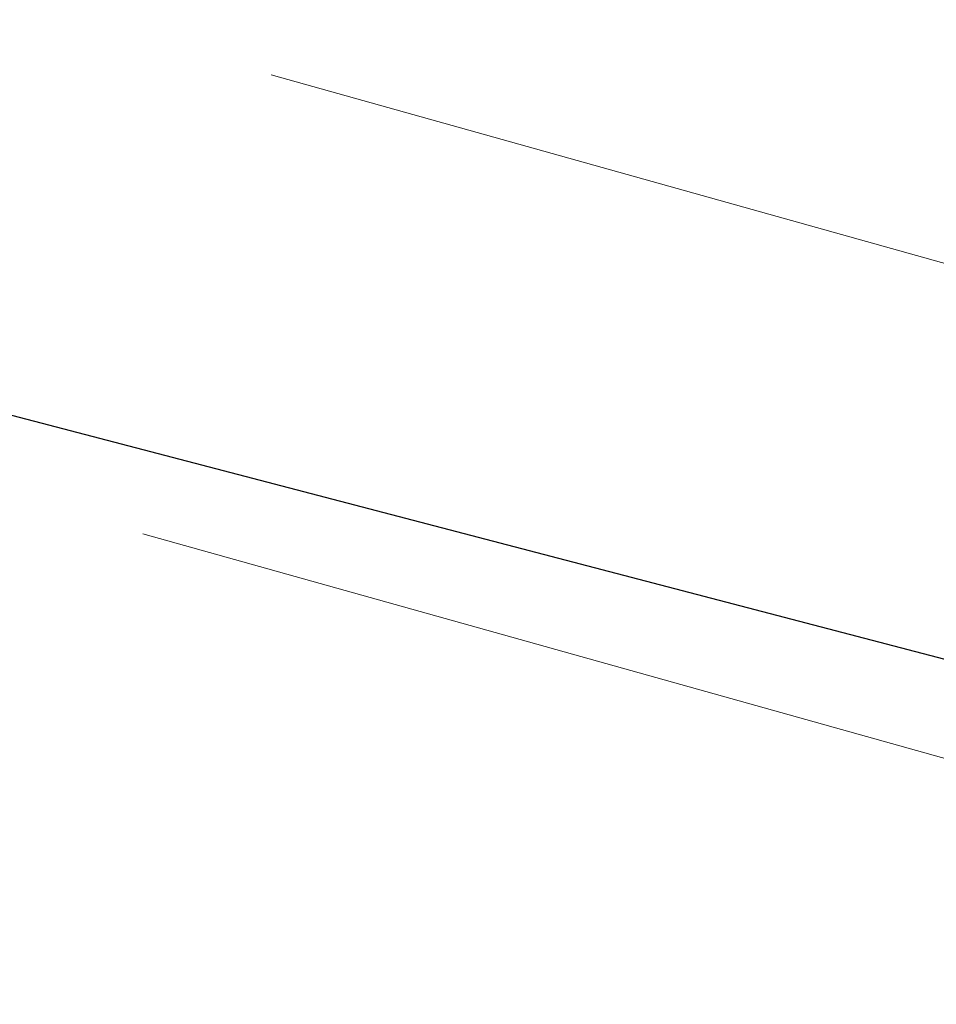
# Model space of a CAD drawing. Header units: metres. Extents: x -5203299 to 2078834, y 245743 to 5816291.
# Tile 58 of 256: x 366321.749 to 366322.244, y 5814086.009 to 5814086.541. Entities that reach past the tile are written whole.
import ezdxf

# ---------------------------------------------------------------- set-up
doc = ezdxf.new("R2010")
doc.units = ezdxf.units.M
doc.header["$LTSCALE"] = 0.5
doc.layers.add('30 -39 Baustelle- Fläche', color=7, linetype='Continuous', lineweight=15)
doc.layers.add('Keine', color=7, linetype='Continuous', lineweight=9)
doc.layers.add('99.04_Ausf Ketziner Str-S-Markierung-Hilfslinien', color=6, linetype='Continuous', lineweight=25, true_color=0xff00ff)

# ---------------------------------------------------------------- blocks, each defined once
blk = doc.blocks.new('_23-07-06_Massenplan_TB_Weiterführende Schule (3D)')
at = {"layer": '99.04_Ausf Ketziner Str-S-Markierung-Hilfslinien', "flags": 128}
blk.add_lwpolyline([(-275.39739, -118.24617), (-238.84213, -127.80706), (-238.84213, -127.80706, -0.015174), (-221.37814, -132.94561), (-221.37814, -132.94561), (-55.28937, -187.34239)], format="xyb", dxfattribs=at)
blk = doc.blocks.new('Gruppe-12208')
at = {"layer": 'Keine', "color": 7, "flags": 128}
for points in [[(-258.58645, -122.65054), (-270.91896, -119.19694)], [(-258.65591, -122.89855), (-270.98841, -119.44495)]]:
    blk.add_lwpolyline(points, dxfattribs=at)
blk = doc.blocks.new('Gruppe-12226')
at = {"layer": 'Keine', "color": 7}
blk.add_blockref('Gruppe-12208', (0, 0), dxfattribs=at)
blk = doc.blocks.new('Gruppe-12239')
at = {"layer": 'Keine', "color": 7}
blk.add_blockref('Gruppe-12226', (0, 0), dxfattribs=at)
blk = doc.blocks.new('Gruppe-12241')
at = {"layer": 'Keine', "color": 7}
blk.add_blockref('Gruppe-12239', (0, 0), dxfattribs=at)
blk = doc.blocks.new('Gruppe-12242')
at = {"layer": 'Keine', "color": 7}
blk.add_blockref('Gruppe-12241', (0, 0), dxfattribs=at)
blk = doc.blocks.new('_BE Phase 5 (3D)')
at = {"layer": '30 -39 Baustelle- Fläche', "color": 7}
blk.add_blockref('Gruppe-12242', (0, 0), dxfattribs=at)

msp = doc.modelspace()

# ---------------------------------------------------------------- block references
at = {"layer": 'Keine', "color": 1}
msp.add_blockref('_23-07-06_Massenplan_TB_Weiterführende Schule (3D)', (366592.80349, 5814205.70793), dxfattribs=at)

# ---------------------------------------------------------------- next in the draw order: block references
msp.add_blockref('_BE Phase 5 (3D)', (366592.80349, 5814205.70793), dxfattribs=at)

doc.saveas('drawing.dxf')
